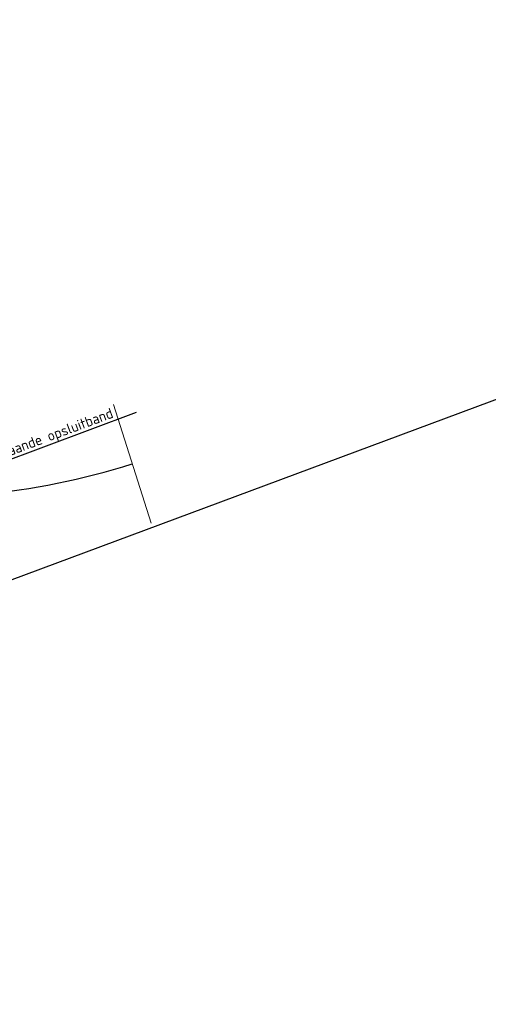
# Model space of a CAD drawing. Header units: metres. Extents: x 132493 to 134960, y 502695 to 503907.
# Tile 16 of 144: x 132735 to 132757, y 502780 to 502827. Entities that reach past the tile are written whole.
import ezdxf
from ezdxf import colors
from ezdxf.entities.mleader import LeaderData, LeaderLine
from ezdxf.math import Vec2, Vec3

# ---------------------------------------------------------------- set-up
doc = ezdxf.new("R2010")
doc.units = ezdxf.units.M
doc.layers.get('Defpoints').update_dxf_attribs({"color": 3})
doc.layers.add('ARC-hoev-bss-kf-kv-grijs-vrijgekomen', color=7, linetype='Continuous', lineweight=18, true_color=0xddbbbb, plot=False)
doc.layers.add('X-XX-AL-AANPIJLING-T25', color=7, linetype='Continuous', lineweight=25)
doc.styles.add('NLCS-ISO-M200-T25', font='NLCS-ISO.ttf', dxfattribs={"height": 0.5})

msp = doc.modelspace()

# ---------------------------------------------------------------- linework, layer by layer
at = {"layer": 'ARC-hoev-bss-kf-kv-grijs-vrijgekomen', "flags": 128}
msp.add_lwpolyline([(132739.106, 502808.557), (132740.919, 502802.838)], dxfattribs=at)
at = {"layer": 'Defpoints', "elevation": -7055.85, "flags": 128}
msp.add_lwpolyline([(132859.031, 502846.605), (132679.293, 502779.662), (132645.146, 502871.345), (132701.778, 502892.437), (132696.851, 502905.665), (132819.957, 502951.516)], close=True, dxfattribs=at)
at = {"layer": 'Defpoints', "flags": 128}
msp.add_lwpolyline([(132725.299, 502804.307, 0.106765), (132740.012, 502805.698)], format="xyb", dxfattribs=at)

# ---------------------------------------------------------------- leaders
at = {"layer": 'X-XX-AL-AANPIJLING-T25'}
ml = msp.add_multileader_mtext('Standard', dxfattribs=at)
ml.set_content('aansluiten op bestaande opsluitband', color=256, style='NLCS-ISO-M200-T25')
ml.set_leader_properties(color=256, linetype='ByLayer', lineweight=-1)
ml.build(insert=Vec2(0, 0))
ml.multileader.update_dxf_attribs({"text_left_attachment_type": 5, "text_right_attachment_type": 5, "dogleg_length": 0.5, "arrow_head_size": 0.5})
ctx = ml.context
ctx.base_point, ctx.char_height, ctx.arrow_head_size, ctx.landing_gap_size, ctx.plane_origin, ctx.plane_x_axis, ctx.plane_y_axis = Vec3(132728.828, 502803.939), 0.5, 0.5, 0.18, Vec3(132696.675, 502759.265), Vec3(0.937112, 0.349028), Vec3(-0.349028, 0.937112)
ctx.left_attachment, ctx.right_attachment = 5, 5
notes = []
notes.append((ctx, [(0, (1, 1, 0), (132728.359, 502803.765), (0.937112, 0.349028), 0.5, [(0, [(132725.153, 502798.402)], 0, [])])]))
ctx.mtext.insert, ctx.mtext.text_direction, ctx.mtext.rotation, ctx.mtext.flow_direction = Vec3(132728.769, 502804.611), Vec3(0.937112, 0.349028), 0.356534, 5
for ctx, leaders in notes:
    for number, flags, end, landing, length, lines in leaders:
        leader = LeaderData()
        leader.index, (leader.has_last_leader_line, leader.has_dogleg_vector, leader.attachment_direction) = number, flags
        leader.last_leader_point, leader.dogleg_vector, leader.dogleg_length = Vec3(end), Vec3(landing), length
        for number, points, colour, breaks in lines:
            line = LeaderLine()
            line.index, line.vertices, line.color, line.breaks = number, Vec3.list(points), colors.encode_raw_color(colour), breaks
            leader.lines.append(line)
        ctx.leaders.append(leader)

doc.saveas('drawing.dxf')
